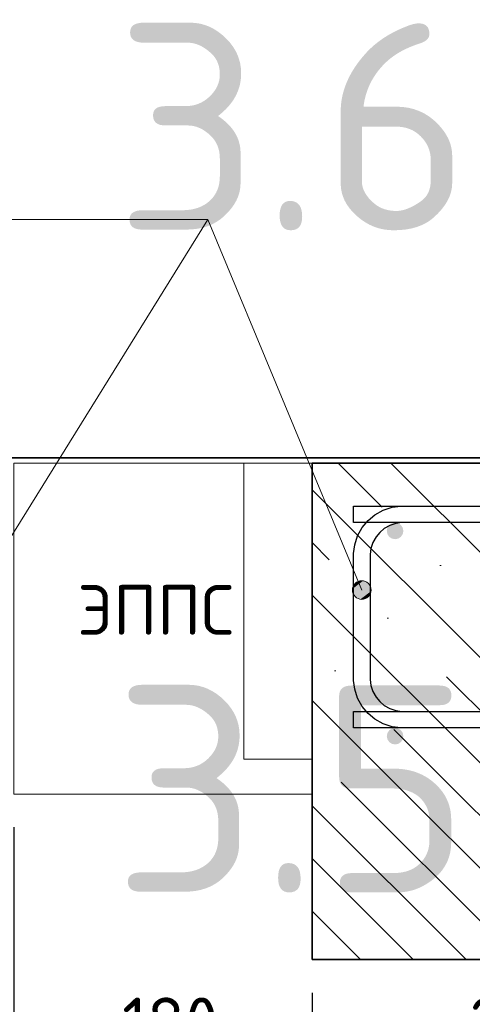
# Model space of a CAD drawing. Header units: metres. Extents: x -38 to 114, y -15 to 21.
# Tile 78 of 244: x 88.29 to 88.563, y -4.423 to -3.828. Entities that reach past the tile are written whole.
import ezdxf

# ---------------------------------------------------------------- set-up
doc = ezdxf.new("R2010")
doc.units = ezdxf.units.M
doc.header["$PDMODE"] = 65
for name, color, linetype, lineweight in [('XR$4$Арм. стержнями верхней зоны', 180, 'Continuous', 35), ('XR$4$Арм. стержнями нижней зоны', 180, 'Continuous', 35), ('XR$4$Арм.стержн. Арматура края', 96, 'Continuous', 35), ('XR$4$ВК__отв в полу 1-2 эт', 220, 'Continuous', 25), ('XR$4$Размерная линия (1)', 7, 'Continuous', 13), ('XR$6$Арм. стержнями верхней зоны', 180, 'Continuous', 35), ('XR$6$Арм. стержнями нижней зоны', 180, 'Continuous', 35), ('XR$6$Арм.стержн. Арматура края', 96, 'Continuous', 35), ('XR$6$ВК__отв в полу 1-2 эт', 220, 'Continuous', 25), ('XR$6$Размерная линия (1)', 7, 'Continuous', 13)]:
    doc.layers.add(name, color=color, linetype=linetype, lineweight=lineweight)
doc.styles.add('ISOCPEUR', font='txt')
doc.dimstyles.new('DIMSTYLE_24', dxfattribs={"dimtxt": 0.03, "dimasz": 0.03, "dimexe": 0, "dimexo": 0, "dimgap": 0.015, "dimtad": 2, "dimdec": 0, "dimlfac": 1000, "dimrnd": 5, "dimzin": 12, "dimdsep": 46, "dimtxsty": 'ISOCPEUR', "dimblk1": 'ALL_ML_STRICH', "dimblk2": 'ALL_ML_STRICH', "dimsah": 1, "dimcen": 0, "dimclrd": 7, "dimclre": 256, "dimclrt": 7, "dimadec": 0, "dimazin": 0, "dimtfac": 1, "dimtdec": 0, "dimtix": 1, "dimtmove": 2, "dimatfit": 3, "dimfxl": 0, "dimtzin": 0, "dimlwd": 0, "dimlwe": -3, "dimarcsym": 0})
pattern_1 = [(0, (0.45, 0.45), (0.225, 0.225), [0.225, -0.225]), (90, (0.45, 0.45), (-0.225, 0.225), [0.225, -0.225])]
pattern_2 = [(135, (0, 0), (-0.031819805, -0.031819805), [0.4, -0.05, 0, -0.05]), (135, (-0.01591, -0.01591), (-0.031819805, -0.031819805), [0.8, -0.1, 0.1, -0.1])]

# ---------------------------------------------------------------- blocks, each defined once
blk = doc.blocks.new('ALL_ML_STRICH')
at = {"color": 0, "linetype": 'ByBlock', "lineweight": -2}
for p, q in [((0, -0.5), (0, 0.5)), ((-0.3, -0.3), (0.3, 0.3)), ((-1, 0), (0.5, 0))]:
    blk.add_line(p, q, dxfattribs=at)
blk = doc.blocks.new('*D430')
at = {"layer": 'DEFPOINTS', "color": 7, "linetype": 'Continuous', "lineweight": 13, "transparency": 33554687}
for p in [(88.28635, -4.29585), (88.46635, -4.39585), (88.28635, -4.45873)]:
    blk.add_point(p, dxfattribs=at)
at = {"layer": 'XR$4$Размерная линия (1)', "color": 9, "linetype": 'Continuous', "lineweight": -2, "true_color": 0xc7c7c7, "transparency": 33554687}
for p, q in [((88.28635, -4.31585), (88.28635, -4.45873)), ((88.46635, -4.41585), (88.46635, -4.45873))]:
    blk.add_line(p, q, dxfattribs=at)
at = {"layer": 'XR$4$Размерная линия (1)', "color": 7, "linetype": 'Continuous', "lineweight": -2, "transparency": 33554687}
blk.add_line((88.28635, -4.45873), (88.46635, -4.45873), dxfattribs=at)
at = {"layer": 'XR$4$Размерная линия (1)', "color": 7, "linetype": 'Continuous', "lineweight": 13, "transparency": 33554687, "xscale": 0.03, "yscale": 0.03, "zscale": 0.03, "rotation": 180}
blk.add_blockref('ALL_ML_STRICH', (88.28635, -4.45873), dxfattribs=at)
at = {"layer": 'XR$4$Размерная линия (1)', "color": 7, "linetype": 'Continuous', "lineweight": 13, "transparency": 33554687, "xscale": 0.03, "yscale": 0.03, "zscale": 0.03}
blk.add_blockref('ALL_ML_STRICH', (88.46635, -4.45873), dxfattribs=at)
at = {"layer": 'XR$4$Размерная линия (1)', "color": 7, "linetype": 'Continuous', "lineweight": 13, "transparency": 33554687, "insert": (88.38085, -4.43373), "char_height": 0.03, "width": 0.09, "attachment_point": 5, "style": 'ISOCPEUR'}
blk.add_mtext('\\A1;{180}', dxfattribs=at)
blk = doc.blocks.new('*D431')
at = {"layer": 'DEFPOINTS', "color": 7, "linetype": 'Continuous', "lineweight": 13, "transparency": 33554687}
for p in [(88.46635, -4.39585), (88.71635, -4.39585), (88.46635, -4.45873)]:
    blk.add_point(p, dxfattribs=at)
at = {"layer": 'XR$4$Размерная линия (1)', "color": 9, "linetype": 'Continuous', "lineweight": -2, "true_color": 0xc7c7c7, "transparency": 33554687}
for p, q in [((88.46635, -4.41585), (88.46635, -4.45873)), ((88.71635, -4.41585), (88.71635, -4.45873))]:
    blk.add_line(p, q, dxfattribs=at)
at = {"layer": 'XR$4$Размерная линия (1)', "color": 7, "linetype": 'Continuous', "lineweight": -2, "transparency": 33554687}
blk.add_line((88.46635, -4.45873), (88.71635, -4.45873), dxfattribs=at)
at = {"layer": 'XR$4$Размерная линия (1)', "color": 7, "linetype": 'Continuous', "lineweight": 13, "transparency": 33554687, "xscale": 0.03, "yscale": 0.03, "zscale": 0.03, "rotation": 180}
blk.add_blockref('ALL_ML_STRICH', (88.46635, -4.45873), dxfattribs=at)
at = {"layer": 'XR$4$Размерная линия (1)', "color": 7, "linetype": 'Continuous', "lineweight": 13, "transparency": 33554687, "xscale": 0.03, "yscale": 0.03, "zscale": 0.03}
blk.add_blockref('ALL_ML_STRICH', (88.71635, -4.45873), dxfattribs=at)
at = {"layer": 'XR$4$Размерная линия (1)', "color": 7, "linetype": 'Continuous', "lineweight": 13, "transparency": 33554687, "insert": (88.59285, -4.43373), "char_height": 0.03, "width": 0.09, "attachment_point": 5, "style": 'ISOCPEUR'}
blk.add_mtext('\\A1;{250}', dxfattribs=at)
blk = doc.blocks.new('*D735')
at = {"layer": 'DEFPOINTS', "color": 7, "linetype": 'Continuous', "lineweight": 13, "transparency": 33554687}
for p in [(88.28635, -4.29585), (88.46635, -4.39585), (88.28635, -4.45873)]:
    blk.add_point(p, dxfattribs=at)
at = {"layer": 'XR$6$Размерная линия (1)', "color": 9, "linetype": 'Continuous', "lineweight": -2, "true_color": 0xc7c7c7, "transparency": 33554687}
for p, q in [((88.28635, -4.31585), (88.28635, -4.45873)), ((88.46635, -4.41585), (88.46635, -4.45873))]:
    blk.add_line(p, q, dxfattribs=at)
at = {"layer": 'XR$6$Размерная линия (1)', "color": 7, "linetype": 'Continuous', "lineweight": -2, "transparency": 33554687}
blk.add_line((88.28635, -4.45873), (88.46635, -4.45873), dxfattribs=at)
at = {"layer": 'XR$6$Размерная линия (1)', "color": 7, "linetype": 'Continuous', "lineweight": 13, "transparency": 33554687, "xscale": 0.03, "yscale": 0.03, "zscale": 0.03, "rotation": 180}
blk.add_blockref('ALL_ML_STRICH', (88.28635, -4.45873), dxfattribs=at)
at = {"layer": 'XR$6$Размерная линия (1)', "color": 7, "linetype": 'Continuous', "lineweight": 13, "transparency": 33554687, "xscale": 0.03, "yscale": 0.03, "zscale": 0.03}
blk.add_blockref('ALL_ML_STRICH', (88.46635, -4.45873), dxfattribs=at)
at = {"layer": 'XR$6$Размерная линия (1)', "color": 7, "linetype": 'Continuous', "lineweight": 13, "transparency": 33554687, "insert": (88.38085, -4.43373), "char_height": 0.03, "width": 0.09, "attachment_point": 5, "style": 'ISOCPEUR'}
blk.add_mtext('\\A1;{180}', dxfattribs=at)
blk = doc.blocks.new('*D736')
at = {"layer": 'DEFPOINTS', "color": 7, "linetype": 'Continuous', "lineweight": 13, "transparency": 33554687}
for p in [(88.46635, -4.39585), (88.71635, -4.39585), (88.46635, -4.45873)]:
    blk.add_point(p, dxfattribs=at)
at = {"layer": 'XR$6$Размерная линия (1)', "color": 9, "linetype": 'Continuous', "lineweight": -2, "true_color": 0xc7c7c7, "transparency": 33554687}
for p, q in [((88.46635, -4.41585), (88.46635, -4.45873)), ((88.71635, -4.41585), (88.71635, -4.45873))]:
    blk.add_line(p, q, dxfattribs=at)
at = {"layer": 'XR$6$Размерная линия (1)', "color": 7, "linetype": 'Continuous', "lineweight": -2, "transparency": 33554687}
blk.add_line((88.46635, -4.45873), (88.71635, -4.45873), dxfattribs=at)
at = {"layer": 'XR$6$Размерная линия (1)', "color": 7, "linetype": 'Continuous', "lineweight": 13, "transparency": 33554687, "xscale": 0.03, "yscale": 0.03, "zscale": 0.03, "rotation": 180}
blk.add_blockref('ALL_ML_STRICH', (88.46635, -4.45873), dxfattribs=at)
at = {"layer": 'XR$6$Размерная линия (1)', "color": 7, "linetype": 'Continuous', "lineweight": 13, "transparency": 33554687, "xscale": 0.03, "yscale": 0.03, "zscale": 0.03}
blk.add_blockref('ALL_ML_STRICH', (88.71635, -4.45873), dxfattribs=at)
at = {"layer": 'XR$6$Размерная линия (1)', "color": 7, "linetype": 'Continuous', "lineweight": 13, "transparency": 33554687, "insert": (88.59285, -4.43373), "char_height": 0.03, "width": 0.09, "attachment_point": 5, "style": 'ISOCPEUR'}
blk.add_mtext('\\A1;{250}', dxfattribs=at)

msp = doc.modelspace()

# ---------------------------------------------------------------- hatches: boundary and pattern name
at = {"linetype": 'Continuous', "lineweight": 13, "transparency": 33554687}
h = msp.add_hatch(dxfattribs=at)
h.set_pattern_fill('____', scale=0.225, style=0, pattern_type=2)
h.set_pattern_definition(pattern_1)
h.paths.add_polyline_path([(88.46635, -4.09585), (88.28635, -4.09585), (88.28635, -4.29585), (88.46635, -4.29585)], flags=0)
h = msp.add_hatch(dxfattribs=at)
h.set_pattern_fill('____', scale=0.225, style=0, pattern_type=2)
h.set_pattern_definition(pattern_1)
h.paths.add_polyline_path([(88.46635, -4.09585), (88.28635, -4.09585), (88.28635, -4.29585), (88.46635, -4.29585)], flags=0)
h = msp.add_hatch(dxfattribs=at)
h.set_pattern_fill('__________540', scale=0.015, style=0, pattern_type=2)
h.set_pattern_definition(pattern_2)
h.paths.add_polyline_path([(88.46635, -4.09585), (88.46635, -4.29585), (89.05475, -4.29585), (89.05475, -4.09585)], flags=0)
h = msp.add_hatch(dxfattribs=at)
h.set_pattern_fill('__________540', scale=0.015, style=0, pattern_type=2)
h.set_pattern_definition(pattern_2)
h.paths.add_polyline_path([(88.46635, -4.09585), (88.46635, -4.29585), (89.05475, -4.29585), (89.05475, -4.09585)], flags=0)
at = {"linetype": 'Continuous', "lineweight": 25, "transparency": 33554687}
h = msp.add_hatch(dxfattribs=at)
h.set_pattern_fill('__________540', scale=0.015, style=0, pattern_type=2)
h.set_pattern_definition(pattern_2)
h.paths.add_polyline_path([(88.71635, -4.29585), (88.46635, -4.29585), (88.46635, -4.39585), (88.71635, -4.39585)], flags=0)
h = msp.add_hatch(dxfattribs=at)
h.set_pattern_fill('__________540', scale=0.015, style=0, pattern_type=2)
h.set_pattern_definition(pattern_2)
h.paths.add_polyline_path([(88.71635, -4.29585), (88.46635, -4.29585), (88.46635, -4.39585), (88.71635, -4.39585)], flags=0)
at = {"layer": 'XR$4$Арм. стержнями верхней зоны', "linetype": 'Continuous', "lineweight": 50, "transparency": 33554687}
msp.add_hatch(color=4, dxfattribs=at).paths.add_polyline_path([(88.52147, -4.13685), (88.52109, -4.13493), (88.52001, -4.13331), (88.51839, -4.13223), (88.51647, -4.13185), (88.51456, -4.13223), (88.51294, -4.13331), (88.51186, -4.13493), (88.51147, -4.13685), (88.51186, -4.13876), (88.51294, -4.14038), (88.51456, -4.14147), (88.51647, -4.14185), (88.51839, -4.14147), (88.52001, -4.14038), (88.52109, -4.13876)])
at = {"layer": 'XR$4$Арм. стержнями нижней зоны', "linetype": 'Continuous', "lineweight": 50, "transparency": 33554687}
msp.add_hatch(color=4, dxfattribs=at).paths.add_polyline_path([(88.52147, -4.26085), (88.52109, -4.25893), (88.52001, -4.25731), (88.51839, -4.25623), (88.51647, -4.25585), (88.51456, -4.25623), (88.51294, -4.25731), (88.51186, -4.25893), (88.51147, -4.26085), (88.51186, -4.26276), (88.51294, -4.26438), (88.51456, -4.26547), (88.51647, -4.26585), (88.51839, -4.26547), (88.52001, -4.26438), (88.52109, -4.26276)])
at = {"layer": 'XR$4$Арм.стержн. Арматура края', "linetype": 'Continuous', "lineweight": 13, "transparency": 33554687}
for points in [[(88.4971, -4.16701), (88.4919, -4.16917), (88.49081, -4.17181)], [(88.4971, -4.16701), (88.49081, -4.17181), (88.49974, -4.1681)], [(88.49974, -4.1681), (88.49081, -4.17181), (88.49116, -4.17471)], [(88.49974, -4.1681), (88.49116, -4.17471), (88.50155, -4.1704)], [(88.4919, -4.16917), (88.4971, -4.16701), (88.4942, -4.16736)], [(88.50155, -4.1704), (88.49116, -4.17471), (88.49296, -4.17701)], [(88.50155, -4.1704), (88.49296, -4.17701), (88.5019, -4.1733)], [(88.5019, -4.1733), (88.49296, -4.17701), (88.49561, -4.1781)], [(88.5019, -4.1733), (88.49561, -4.1781), (88.5008, -4.17595)], [(88.5008, -4.17595), (88.49561, -4.1781), (88.49851, -4.17775)]]:
    msp.add_hatch(color=7, dxfattribs=at).paths.add_polyline_path(points)
at = {"layer": 'XR$6$Арм. стержнями верхней зоны', "linetype": 'Continuous', "lineweight": 50, "transparency": 33554687}
msp.add_hatch(color=4, dxfattribs=at).paths.add_polyline_path([(88.52147, -4.13685), (88.52109, -4.13493), (88.52001, -4.13331), (88.51839, -4.13223), (88.51647, -4.13185), (88.51456, -4.13223), (88.51294, -4.13331), (88.51186, -4.13493), (88.51147, -4.13685), (88.51186, -4.13876), (88.51294, -4.14038), (88.51456, -4.14147), (88.51647, -4.14185), (88.51839, -4.14147), (88.52001, -4.14038), (88.52109, -4.13876)])
at = {"layer": 'XR$6$Арм. стержнями нижней зоны', "linetype": 'Continuous', "lineweight": 50, "transparency": 33554687}
msp.add_hatch(color=4, dxfattribs=at).paths.add_polyline_path([(88.52147, -4.26085), (88.52109, -4.25893), (88.52001, -4.25731), (88.51839, -4.25623), (88.51647, -4.25585), (88.51456, -4.25623), (88.51294, -4.25731), (88.51186, -4.25893), (88.51147, -4.26085), (88.51186, -4.26276), (88.51294, -4.26438), (88.51456, -4.26547), (88.51647, -4.26585), (88.51839, -4.26547), (88.52001, -4.26438), (88.52109, -4.26276)])
at = {"layer": 'XR$6$Арм.стержн. Арматура края', "linetype": 'Continuous', "lineweight": 13, "transparency": 33554687}
for points in [[(88.4971, -4.16701), (88.4919, -4.16917), (88.49081, -4.17181)], [(88.4971, -4.16701), (88.49081, -4.17181), (88.49974, -4.1681)], [(88.49974, -4.1681), (88.49081, -4.17181), (88.49116, -4.17471)], [(88.49974, -4.1681), (88.49116, -4.17471), (88.50155, -4.1704)], [(88.4919, -4.16917), (88.4971, -4.16701), (88.4942, -4.16736)], [(88.50155, -4.1704), (88.49116, -4.17471), (88.49296, -4.17701)], [(88.50155, -4.1704), (88.49296, -4.17701), (88.5019, -4.1733)], [(88.5019, -4.1733), (88.49296, -4.17701), (88.49561, -4.1781)], [(88.5019, -4.1733), (88.49561, -4.1781), (88.5008, -4.17595)], [(88.5008, -4.17595), (88.49561, -4.1781), (88.49851, -4.17775)]]:
    msp.add_hatch(color=7, dxfattribs=at).paths.add_polyline_path(points)

# ---------------------------------------------------------------- linework, layer by layer
at = {"color": 7, "linetype": 'Continuous', "lineweight": 13, "transparency": 33554687}
msp.add_line((89.96143, -4.09271), (80.71143, -4.09271), dxfattribs=at)
at = {"color": 7, "linetype": 'Continuous', "lineweight": 35, "transparency": 33554687}
for p, q in [((80.71143, -4.09271), (89.96143, -4.09271)), ((89.96143, -4.09271), (80.71143, -4.09271)), ((88.46635, -4.09585), (88.46635, -4.29585)), ((89.05475, -4.09585), (88.46635, -4.09585)), ((88.46635, -4.09585), (88.46635, -4.29585)), ((89.05475, -4.09585), (88.46635, -4.09585)), ((88.46635, -4.29585), (88.46635, -4.39585)), ((88.46635, -4.29585), (88.46635, -4.39585)), ((88.46635, -4.39585), (88.71635, -4.39585)), ((88.46635, -4.39585), (88.71635, -4.39585))]:
    msp.add_line(p, q, dxfattribs=at)
at = {"color": 7, "linetype": 'Continuous', "lineweight": 13, "transparency": 33554687}
msp.add_lwpolyline([(88.46635, -4.09585), (88.28635, -4.09585), (88.28635, -4.29585), (88.46635, -4.29585), (88.46635, -4.09585)], close=True, dxfattribs=at)
msp.add_lwpolyline([(88.46635, -4.09585), (88.28635, -4.09585), (88.28635, -4.29585), (88.46635, -4.29585), (88.46635, -4.09585)], close=True, dxfattribs=at)
at = {"layer": 'XR$4$Арм. стержнями верхней зоны', "color": 4, "linetype": 'Continuous', "lineweight": 25, "transparency": 33554687}
msp.add_lwpolyline([(88.49135, -4.12185), (89.05975, -4.12185), (89.05975, -4.13185), (88.49135, -4.13185), (88.49135, -4.12185)], dxfattribs=at)
at = {"layer": 'XR$4$Арм. стержнями нижней зоны', "color": 4, "linetype": 'Continuous', "lineweight": 25, "transparency": 33554687}
msp.add_lwpolyline([(88.49135, -4.24585), (89.05975, -4.24585), (89.05975, -4.25585), (88.49135, -4.25585), (88.49135, -4.24585)], dxfattribs=at)
at = {"layer": 'XR$4$Арм.стержн. Арматура края', "color": 7, "linetype": 'Continuous', "lineweight": 13, "transparency": 33554687}
for p, q in [((88.00342, -3.94864), (88.40342, -3.94864)), ((88.40342, -3.94864), (88.49635, -4.17256)), ((88.4942, -4.16736), (88.4942, -4.16736)), ((88.49116, -4.17471), (88.49116, -4.17471)), ((88.50155, -4.1704), (88.50155, -4.1704)), ((88.49851, -4.17775), (88.49851, -4.17775))]:
    msp.add_line(p, q, dxfattribs=at)
at = {"layer": 'XR$4$Арм.стержн. Арматура края', "color": 4, "linetype": 'Continuous', "lineweight": 25, "transparency": 33554687}
for points in [[(88.99135, -4.25585), (88.51992, -4.25585), (88.5147, -4.25512), (88.50926, -4.25333), (88.50425, -4.25052), (88.50013, -4.24707), (88.49668, -4.24295), (88.49387, -4.23794), (88.49208, -4.2325), (88.49135, -4.22728), (88.49135, -4.15041), (88.49208, -4.1452), (88.49387, -4.13976), (88.49668, -4.13475), (88.50013, -4.13062), (88.50425, -4.12717), (88.50926, -4.12437), (88.5147, -4.12257), (88.51992, -4.12185), (88.99135, -4.12185)], [(88.99135, -4.13185), (88.52061, -4.13185), (88.51697, -4.13235), (88.51331, -4.13356), (88.50995, -4.13544), (88.50722, -4.13772), (88.50495, -4.14044), (88.50307, -4.1438), (88.50186, -4.14747), (88.50135, -4.1511), (88.50135, -4.22659), (88.50186, -4.23022), (88.50307, -4.23389), (88.50495, -4.23725), (88.50722, -4.23997), (88.50995, -4.24225), (88.51331, -4.24413), (88.51697, -4.24534), (88.52061, -4.24585), (88.99135, -4.24585)]]:
    msp.add_lwpolyline(points, dxfattribs=at)
at = {"layer": 'XR$4$Арм.стержн. Арматура края', "color": 7, "linetype": 'Continuous', "lineweight": 13, "transparency": 33554687}
msp.add_circle((88.49635, -4.17256), 0.00563, dxfattribs=at)
at = {"layer": 'XR$4$ВК__отв в полу 1-2 эт', "color": 7, "linetype": 'Continuous', "lineweight": 13, "transparency": 33554687}
msp.add_line((88.25635, -4.18585), (88.40342, -3.94864), dxfattribs=at)
at = {"layer": 'XR$6$Арм. стержнями верхней зоны', "color": 4, "linetype": 'Continuous', "lineweight": 25, "transparency": 33554687}
msp.add_lwpolyline([(88.49135, -4.12185), (89.05975, -4.12185), (89.05975, -4.13185), (88.49135, -4.13185), (88.49135, -4.12185)], dxfattribs=at)
at = {"layer": 'XR$6$Арм. стержнями нижней зоны', "color": 4, "linetype": 'Continuous', "lineweight": 25, "transparency": 33554687}
msp.add_lwpolyline([(88.49135, -4.24585), (89.05975, -4.24585), (89.05975, -4.25585), (88.49135, -4.25585), (88.49135, -4.24585)], dxfattribs=at)
at = {"layer": 'XR$6$Арм.стержн. Арматура края', "color": 7, "linetype": 'Continuous', "lineweight": 13, "transparency": 33554687}
for p, q in [((88.00342, -3.94864), (88.40342, -3.94864)), ((88.40342, -3.94864), (88.49635, -4.17256)), ((88.4942, -4.16736), (88.4942, -4.16736)), ((88.49116, -4.17471), (88.49116, -4.17471)), ((88.50155, -4.1704), (88.50155, -4.1704)), ((88.49851, -4.17775), (88.49851, -4.17775))]:
    msp.add_line(p, q, dxfattribs=at)
at = {"layer": 'XR$6$Арм.стержн. Арматура края', "color": 4, "linetype": 'Continuous', "lineweight": 25, "transparency": 33554687}
for points in [[(88.99135, -4.25585), (88.51992, -4.25585), (88.5147, -4.25512), (88.50926, -4.25333), (88.50425, -4.25052), (88.50013, -4.24707), (88.49668, -4.24295), (88.49387, -4.23794), (88.49208, -4.2325), (88.49135, -4.22728), (88.49135, -4.15041), (88.49208, -4.1452), (88.49387, -4.13976), (88.49668, -4.13475), (88.50013, -4.13062), (88.50425, -4.12717), (88.50926, -4.12437), (88.5147, -4.12257), (88.51992, -4.12185), (88.99135, -4.12185)], [(88.99135, -4.13185), (88.52061, -4.13185), (88.51697, -4.13235), (88.51331, -4.13356), (88.50995, -4.13544), (88.50722, -4.13772), (88.50495, -4.14044), (88.50307, -4.1438), (88.50186, -4.14747), (88.50135, -4.1511), (88.50135, -4.22659), (88.50186, -4.23022), (88.50307, -4.23389), (88.50495, -4.23725), (88.50722, -4.23997), (88.50995, -4.24225), (88.51331, -4.24413), (88.51697, -4.24534), (88.52061, -4.24585), (88.99135, -4.24585)]]:
    msp.add_lwpolyline(points, dxfattribs=at)
at = {"layer": 'XR$6$Арм.стержн. Арматура края', "color": 7, "linetype": 'Continuous', "lineweight": 13, "transparency": 33554687}
msp.add_circle((88.49635, -4.17256), 0.00563, dxfattribs=at)
at = {"layer": 'XR$6$ВК__отв в полу 1-2 эт', "color": 7, "linetype": 'Continuous', "lineweight": 13, "transparency": 33554687}
msp.add_line((88.25635, -4.18585), (88.40342, -3.94864), dxfattribs=at)

# ---------------------------------------------------------------- texts
at = {"color": 7, "linetype": 'Continuous', "lineweight": 35, "transparency": 33554687, "char_height": 0.0625, "attachment_point": 5, "style": 'ISOCPEUR'}
for s, insert, width in [('\\A1;{\\fISOCPEUR|i0|b0;\\H0.125000;\\W1.000000;\\C7;3.695}\\P', (88.54643, -3.89271), 0.4462121), ('\\A1;{\\fISOCPEUR|i0|b0;\\H0.125000;\\W1.000000;\\C7;3.564}\\P', (88.54643, -4.29271), 0.4588235)]:
    msp.add_mtext(s, dxfattribs=dict(at, insert=insert, width=width))
at = {"color": 251, "linetype": 'Continuous', "lineweight": 13, "true_color": 0x656565, "transparency": 33554687, "insert": (88.32465, -4.18458), "char_height": 0.03, "width": 0.1070909, "attachment_point": 4, "style": 'ISOCPEUR'}
msp.add_mtext('\\A1;{\\fISOCPEUR|i0|b0;\\H0.030000;\\W1.000000;\\c3261424997;ЭППС}\\P', dxfattribs=at)
msp.add_mtext('\\A1;{\\fISOCPEUR|i0|b0;\\H0.030000;\\W1.000000;\\c3261424997;ЭППС}\\P', dxfattribs=at)

# ---------------------------------------------------------------- dimensions: what is measured, and where the dimension line sits
at = {"layer": 'XR$4$Размерная линия (1)', "color": 7, "linetype": 'Continuous', "lineweight": 13, "transparency": 33554687}
for base, p1, p2, picture, middle in [((88.46635, -4.45873), (88.28635, -4.31585), (88.46635, -4.41585), '*D430', (88.38085, -4.43373)), ((88.71635, -4.45873), (88.46635, -4.41585), (88.71635, -4.41585), '*D431', (88.59285, -4.43373))]:
    dim = msp.add_linear_dim(base=base, p1=p1, p2=p2, dimstyle='DIMSTYLE_24', override={"dimpost": '<>', "dimclrd": 7, "dimclre": 9, "dimclrt": 7, "dimlwd": 0, "dimlwe": 65533}, dxfattribs=at)
    dim.commit()
    dim.dimension.update_dxf_attribs({"geometry": picture, "text_midpoint": middle, "dimtype": 160})
at = {"layer": 'XR$6$Размерная линия (1)', "color": 7, "linetype": 'Continuous', "lineweight": 13, "transparency": 33554687}
for base, p1, p2, picture, middle in [((88.46635, -4.45873), (88.28635, -4.31585), (88.46635, -4.41585), '*D735', (88.38085, -4.43373)), ((88.71635, -4.45873), (88.46635, -4.41585), (88.71635, -4.41585), '*D736', (88.59285, -4.43373))]:
    dim = msp.add_linear_dim(base=base, p1=p1, p2=p2, dimstyle='DIMSTYLE_24', override={"dimpost": '<>', "dimclrd": 7, "dimclre": 9, "dimclrt": 7, "dimlwd": 0, "dimlwe": 65533}, dxfattribs=at)
    dim.commit()
    dim.dimension.update_dxf_attribs({"geometry": picture, "text_midpoint": middle, "dimtype": 160})

doc.saveas('drawing.dxf')
